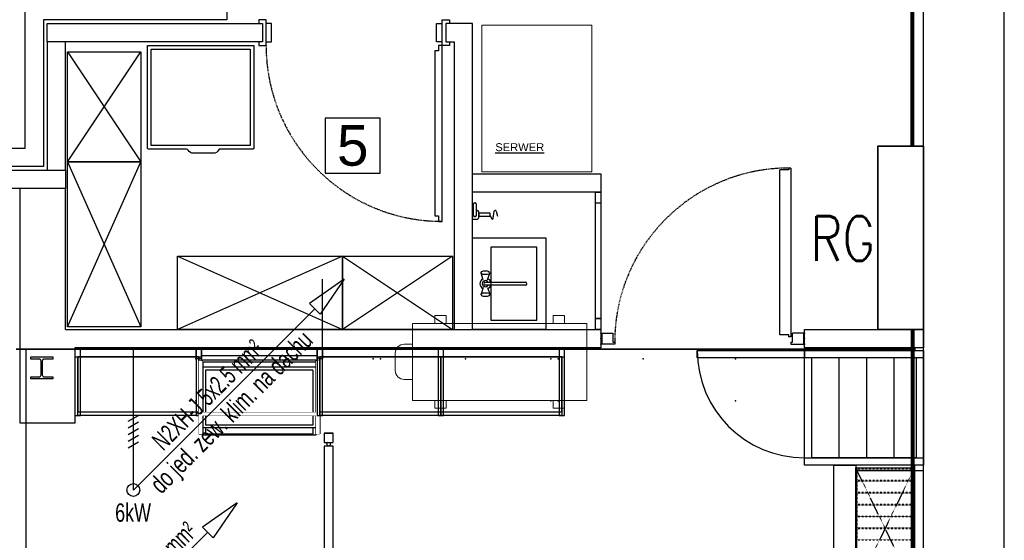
# Model space of a CAD drawing. Header units: millimetres. Extents: x -7934 to 14836, y -13910 to -10668.
# Tile 18 of 42: x 2865 to 3402, y -13266 to -12982. Entities that reach past the tile are written whole.
import ezdxf
from ezdxf.enums import TextEntityAlignment as Align

# ---------------------------------------------------------------- set-up
doc = ezdxf.new("R2010")
doc.units = ezdxf.units.MM
doc.set_wipeout_variables(frame=1)
doc.linetypes.add('DASH', pattern=[0.75, 0.5, -0.25])
doc.linetypes.add('DASHED', pattern=[0.75, 0.5, -0.25])
doc.layers.add('A_Podkład', color=253, linetype='Continuous', transparency=0.4)
doc.layers.add('INSTAL', color=50, linetype='Continuous')
for name, color, linetype, lineweight in [('INSTAL DLP', 70, 'Continuous', 70), ('Instalacje elektryczne', 1, 'Continuous', 35), ('sufit', 163, 'Continuous', 18)]:
    doc.layers.add(name, color=color, linetype=linetype, lineweight=lineweight)
doc.styles.add('Arial', font='arial.ttf', dxfattribs={"height": 25})
doc.styles.add('gen', font='txt')
doc.styles.get("Standard").update_dxf_attribs({"font": 'arial.ttf'})

# ---------------------------------------------------------------- blocks, each defined once
blk = doc.blocks.new('podkład')
at = {"layer": 'A_Podkład', "linetype": 'Continuous', "lineweight": 0}
for p, q in [((619, -594), (619, -514)), ((619, -514), (679, -514)), ((679, -514), (679, -594)), ((679, -594), (619, -594))]:
    blk.add_line(p, q, dxfattribs=at)
at = {"layer": 'A_Podkład'}
for p, q in [((393, -588.58), (433, -528.58)), ((393, -528.58), (433, -588.58)), ((563.69, -564.76), (533.69, -564.76)), ((533.69, -564.76), (533.69, -594.76)), ((563.69, -594.76), (563.69, -564.76)), ((393, -678.58), (433, -588.58)), ((393, -588.58), (433, -678.58)), ((533.69, -594.76), (563.69, -594.76)), ((781.5, -682.93), (781.5, -592.93)), ((786.5, -592.93), (781.5, -592.93)), ((786.5, -591.93), (786.5, -592.93)), ((787.5, -591.93), (786.5, -591.93)), ((787.5, -591.93), (787.5, -683.93)), ((681, -611), (681, -605)), ((681, -605), (684, -605)), ((684, -605), (684, -680)), ((614.5, -617.92), (614.5, -611.38)), ((615, -610.88), (615.5, -610.88)), ((616, -611.38), (616, -617.92)), ((684, -611), (681, -611)), ((681, -674), (681, -611)), ((614, -619.92), (614, -614.92)), ((614, -614.92), (614.5, -614.92)), ((617.5, -618.42), (617.5, -616.42)), ((617.5, -616.42), (623.5, -616.42)), ((617.5, -616.42), (617.5, -618.42)), ((623.5, -616.42), (623.5, -618.42)), ((623.5, -617.42), (624.33, -619.43)), ((625.28, -619.31), (625.83, -615.48)), ((626.81, -615.41), (627.57, -618.16)), ((616, -619.92), (614, -619.92)), ((615.5, -618.42), (615, -618.42)), ((623.5, -618.42), (617.5, -618.42)), ((614, -680), (614, -630)), ((614, -630), (654, -630)), ((654, -630), (654, -680)), ((649, -635), (624, -635)), ((624, -635), (624, -675)), ((649, -675), (649, -635)), ((453, -640), (543, -680)), ((543, -640), (453, -680)), ((543, -640), (603, -680)), ((603, -640), (543, -680)), ((618.6, -649.24), (618.74, -648.96)), ((618.74, -649.52), (618.6, -649.24)), ((619.79, -652.99), (618.6, -649.24)), ((618.74, -648.96), (619.12, -648.44)), ((619.16, -649.77), (618.74, -649.52)), ((619.12, -648.44), (619.46, -648.24)), ((619.8, -649.95), (619.16, -649.77)), ((619.46, -648.24), (620, -648.09)), ((620, -648.09), (620.65, -648)), ((620.65, -648), (621.34, -648)), ((621.34, -648), (622, -648.09)), ((622, -648.09), (622.53, -648.24)), ((622.2, -652.99), (623.4, -649.24)), ((622.83, -649.77), (622.2, -649.95)), ((622.53, -648.24), (622.88, -648.44)), ((623.25, -649.52), (622.83, -649.77)), ((623.25, -648.96), (622.88, -648.44)), ((623.25, -648.96), (623.4, -649.24)), ((623.4, -649.24), (623.25, -649.52)), ((532.16, -690), (532.16, -652.59)), ((620.58, -650.05), (619.8, -649.95)), ((621.41, -650.05), (620.58, -650.05)), ((620.86, -654.21), (642.88, -654.21)), ((622.2, -649.95), (621.41, -650.05)), ((619.79, -657.01), (618.6, -660.76)), ((618.6, -660.76), (618.74, -660.48)), ((618.74, -660.48), (619.16, -660.23)), ((619.16, -660.23), (619.8, -660.05)), ((619.8, -660.05), (620.58, -659.95)), ((620.58, -659.95), (621.41, -659.95)), ((642.88, -655.79), (620.86, -655.79)), ((621.41, -659.95), (622.2, -660.05)), ((622.2, -657.01), (623.4, -660.76)), ((622.2, -660.05), (622.83, -660.23)), ((622.83, -660.23), (623.25, -660.48)), ((623.25, -660.48), (623.4, -660.76)), ((618.74, -661.04), (618.6, -660.76)), ((618.74, -661.04), (619.12, -661.56)), ((619.46, -661.76), (619.12, -661.56)), ((620, -661.91), (619.46, -661.76)), ((620.65, -662), (620, -661.91)), ((621.34, -662), (620.65, -662)), ((622, -661.91), (621.34, -662)), ((622.53, -661.76), (622, -661.91)), ((622.88, -661.56), (622.53, -661.76)), ((623.25, -661.04), (622.88, -661.56)), ((623.4, -660.76), (623.25, -661.04)), ((624, -675), (649, -675)), ((681, -680), (681, -674)), ((681, -674), (684, -674)), ((684, -674), (681, -674)), ((654, -680), (614, -680)), ((684, -680), (681, -680)), ((684.5, -681.93), (684.5, -687.93)), ((684.5, -681.93), (690.5, -681.93)), ((690.5, -681.93), (690.5, -686.93)), ((794.5, -681.93), (788.5, -681.93)), ((788.5, -686.93), (788.5, -681.93)), ((794.5, -681.93), (794.5, -687.93)), ((690.5, -686.93), (691.5, -686.93)), ((691.5, -686.93), (691.5, -687.93)), ((786.5, -682.93), (781.5, -682.93)), ((786.5, -683.93), (786.5, -682.93)), ((787.5, -683.93), (786.5, -683.93)), ((787.5, -686.93), (787.5, -687.93)), ((787.5, -686.93), (788.5, -686.93)), ((595.16, -690), (595.16, -727)), ((598.16, -690), (595.16, -690)), ((595.16, -690), (595.16, -695)), ((598.16, -727), (598.16, -690)), ((691.5, -687.93), (684.5, -687.93)), ((787.5, -687.93), (794.5, -687.93)), ((373, -695), (385, -695)), ((373, -696.1), (373, -695)), ((377.47, -696.1), (373, -696.1)), ((378.67, -704.7), (378.67, -697.3)), ((379.32, -697.3), (379.32, -704.7)), ((385, -696.1), (380.52, -696.1)), ((385, -695), (385, -696.1)), ((528.46, -697.8), (466.86, -697.8)), ((466.86, -697.8), (466.86, -737.67)), ((528.46, -697.8), (528.46, -737.67)), ((595.16, -695), (598.16, -695)), ((814, -750), (814, -695.5)), ((829, -750), (829, -695.5)), ((844, -750), (844, -695.5)), ((528.46, -700.62), (466.86, -700.62)), ((466.86, -700.62), (466.86, -733.7)), ((526.96, -702.12), (468.36, -702.12)), ((468.36, -702.12), (468.36, -732.2)), ((526.96, -702.12), (526.96, -732.2)), ((528.46, -700.62), (528.46, -733.7)), ((373, -707), (373, -705.9)), ((373, -705.9), (377.47, -705.9)), ((385, -707), (373, -707)), ((380.52, -705.9), (385, -705.9)), ((385, -705.9), (385, -707)), ((595.16, -727), (598.16, -727)), ((528.46, -733.7), (466.86, -733.7)), ((526.96, -732.2), (468.36, -732.2)), ((528.46, -737.67), (466.86, -737.67)), ((811, -821.5), (811, -754)), ((811, -754), (823, -754))]:
    blk.add_line(p, q, dxfattribs=at)
for points in [[(449, -1244), (904, -1244), (904, 0), (0, 0), (0, -1244), (252, -1244)], [(380, -381), (380, -421), (370, -421), (370, -381), (270, -381), (270, -581), (370, -581), (370, -481), (380, -481), (380, -501), (470, -501), (470, -491), (480, -491), (480, -511), (380, -511), (380, -591), (260, -591), (260, -371), (480, -371), (480, -431), (470, -431), (470, -381), (380, -381), (380, -419.9)], [(497.37, -513), (499.37, -513), (499.37, -523), (497.37, -523), (497.37, -525), (501.37, -525), (501.37, -523), (501.37, -511), (497.37, -511), (497.37, -513)], [(501.37, -523), (504.37, -523), (504.37, -513), (501.37, -513)], [(597.37, -523), (594.37, -523), (594.37, -513), (597.37, -513)], [(601.37, -513), (599.37, -513), (599.37, -523), (601.37, -523), (601.37, -525), (597.37, -525), (597.37, -523), (597.37, -511), (601.37, -511), (601.37, -513)], [(392, -680), (392, -603), (367, -603), (367, -731), (392, -731)], [(392, -680), (684, -680), (684, -690), (397.17, -690)], [(392, -731), (397.17, -731), (397.17, -690)], [(397.16, -690), (397.16, -727), (400.16, -727), (400.16, -690), (397.16, -690), (397.16, -695), (400.16, -695)], [(795, -754), (795, -691.5)], [(795, -691.5), (860, -691.5)], [(860, -691.5), (860, -754)], [(398.66, -695), (464.66, -695), (464.66, -727), (398.66, -727), (398.66, -695)], [(398.66, -695), (464.66, -695), (464.66, -727), (398.66, -727), (398.66, -695)], [(596.66, -695), (662.66, -695), (662.66, -727), (596.66, -727), (596.66, -695)], [(596.66, -695), (662.66, -695), (662.66, -727), (596.66, -727), (596.66, -695)], [(860, -695.5), (795, -695.5)], [(799, -750), (799, -695.5)], [(856, -695.5), (856, -750)], [(795, -750), (860, -750)], [(856, -750), (799, -750)], [(860, -754), (795, -754)], [(860, -754), (823, -754), (823, -757), (860, -757), (860, -754), (855, -754), (855, -757)], [(855, -755.5), (855, -821.5), (823, -821.5), (823, -755.5), (855, -755.5)]]:
    blk.add_lwpolyline(points, dxfattribs=at)
for points in [[(44, -1229), (860, -1229), (860, -44), (44, -44)], [(499.37, -523), (382, -523), (382, -513), (499.37, -513)], [(604, -680), (614, -680), (614, -513), (599.37, -513), (599.37, -523), (604, -523)], [(382, -593), (392, -593), (392, -523), (382, -523)], [(595.37, -525), (595.37, -528), (593.37, -528), (593.37, -618), (595.37, -618), (595.37, -621), (597.37, -621), (597.37, -525)], [(438.66, -527.06), (492.66, -527.06), (492.66, -579.56), (438.66, -579.56)], [(210, -593), (392, -593), (392, -603), (210, -603)], [(684, -605), (614, -605), (614, -595), (684, -595)], [(860, -690), (795, -690), (795, -680), (860, -680)], [(463.16, -690), (463.16, -727), (466.16, -727), (466.16, -690), (463.16, -690)], [(466.16, -690), (463.16, -690), (463.16, -695), (466.16, -695)], [(463.16, -690), (463.16, -727), (466.16, -727), (466.16, -690), (463.16, -690)], [(466.16, -690), (466.16, -696), (463.16, -696), (463.16, -690)], [(529.16, -690), (529.16, -727), (532.16, -727), (532.16, -690), (529.16, -690)], [(532.16, -690), (532.16, -696), (529.16, -696), (529.16, -690)], [(595.16, -690), (595.16, -727), (598.16, -727), (598.16, -690), (595.16, -690)], [(598.16, -690), (595.16, -690), (595.16, -695), (598.16, -695)], [(661.16, -690), (661.16, -727), (664.16, -727), (664.16, -690), (661.16, -690)], [(664.16, -690), (661.16, -690), (661.16, -695), (664.16, -695)], [(795, -691.5), (795, -695.5), (736.5, -695.5), (736.5, -691.5)], [(464.66, -695), (398.66, -695), (398.66, -725), (464.66, -725)], [(464.66, -697.01), (464.66, -737), (466.66, -737), (466.66, -697.01)], [(530.66, -697.01), (530.66, -737), (528.66, -737), (528.66, -697.01)], [(662.66, -695), (596.66, -695), (596.66, -725), (662.66, -725)], [(538, -736.57), (538, -736.57), (533, -736.57), (533, -736.57)], [(823, -755.5), (823, -821.5), (823.5, -821.5), (823.5, -755.5)]]:
    blk.add_lwpolyline(points, close=True, dxfattribs=at)
for points in [[(436.66, -525.06), (494.66, -525.06), (494.66, -581.06, -0.414214), (494.16, -581.56), (476.37, -581.56, 0.289122), (475.46, -582.13, -0.300084), (472.57, -583.87), (461.76, -583.87, -0.278224), (458.86, -582.13, 0.267387), (457.96, -581.56), (437.16, -581.56, -0.414214), (436.66, -581.06)], [(533, -832), (538, -832), (538, -743.57), (535.5, -743.57, -1), (535.5, -741.57), (538, -741.57), (538, -736.57), (533, -736.57), (533, -741.57), (535.5, -741.57, -1), (535.5, -743.57), (533, -743.57), (533, -832)]]:
    blk.add_lwpolyline(points, format="xyb", close=True, dxfattribs=at)
at = {"layer": 'A_Podkład', "flags": 128}
for points in [[(393, -588.58), (393, -528.58), (433, -528.58), (433, -588.58)], [(393, -678.58), (393, -588.58), (433, -588.58), (433, -678.58)], [(453, -640), (543, -640), (543, -680), (453, -680)], [(543, -640), (603, -640), (603, -680), (543, -680)]]:
    blk.add_lwpolyline(points, close=True, dxfattribs=at)
at = {"layer": 'A_Podkład', "linetype": 'DASHED', "ltscale": 0.002}
for points in [[(855, -755.5), (823, -821.5)], [(855, -821.5), (823, -755.5)]]:
    blk.add_lwpolyline(points, dxfattribs=at)
at = {"layer": 'A_Podkład', "linetype": 'DASHED', "ltscale": 0.003}
for points in [[(855, -756.25), (823.5, -756.25), (823.5, -762.25), (855, -762.25), (855, -756.25)], [(855, -762.75), (823.5, -762.75), (823.5, -768.75), (855, -768.75), (855, -762.75)], [(855, -769.25), (823.5, -769.25), (823.5, -775.25), (855, -775.25), (855, -769.25)], [(855, -775.75), (823.5, -775.75), (823.5, -781.75), (855, -781.75), (855, -775.75)], [(855, -782.25), (823.5, -782.25), (823.5, -788.25), (855, -788.25), (855, -782.25)], [(855, -788.75), (823.5, -788.75), (823.5, -794.75), (855, -794.75), (855, -788.75)]]:
    blk.add_lwpolyline(points, dxfattribs=at)
at = {"layer": 'A_Podkład', "linetype": 'DASHED'}
for centre, radius, start, end in [((597.37, -525), 96, 180, 270), ((786.5, -686.93), 95, 90, 180)]:
    blk.add_arc(centre, radius, start, end, dxfattribs=at)
at = {"layer": 'A_Podkład'}
for centre, radius, start, end in [((615, -611.38), 0.5, 90, 180), ((615.5, -611.38), 0.5, 0, 90), ((616, -616.42), 1.5, 0, 90), ((626.33, -615.55), 0.5, 15.4424, 171.8725), ((615, -617.92), 0.5, 180, 270), ((615.5, -617.92), 0.5, 270, 0), ((616, -618.42), 1.5, 270, 0), ((624.79, -619.24), 0.5, 202.4426, 351.8725), ((621, -655), 3, 117.9765, 242.0235), ((621, -655), 1.68, 28.0549, 331.9451), ((621, -655), 0.8, 100, 260), ((621, -655), 3, 15.2253, 62.0235), ((642.88, -655), 0.788, 270, 90), ((621, -655), 3, 297.9765, 344.7747), ((795, -691.5), 58.5, 180, 270), ((377.47, -697.3), 1.2, 0, 90), ((380.52, -697.3), 1.2, 90, 180), ((377.47, -704.7), 1.2, 270, 0), ((380.52, -704.7), 1.2, 180, 270)]:
    blk.add_arc(centre, radius, start, end, dxfattribs=at)
for p in [(684, -681.93), (795, -681.93), (684, -684.93), (795, -684.93), (684, -687.93), (795, -687.93), (513.46, -696), (559.84, -696), (563.84, -696), (610.21, -696), (656.59, -696), (660.59, -696), (706.96, -696), (757.34, -696), (656.59, -719), (660.59, -719), (757.34, -719)]:
    blk.add_point(p, dxfattribs=at)
at = {"layer": 'A_Podkład', "linetype": 'Continuous', "style": 'Arial'}
blk.add_text('5', height=22.13, dxfattribs=at).set_placement((540.05, -590.65))
at = {"layer": 'A_Podkład', "color": 10, "linetype": 'Continuous'}
blk.add_text('%%USERWER', height=4.347, dxfattribs=at).set_placement((626.4, -582.72))
for points in [[(466.66, -697.01), (466.66, -737), (464.66, -737), (464.66, -697.01)], [(530.66, -697.01), (530.66, -737), (528.66, -737), (528.66, -697.01)]]:
    blk.add_wipeout(points).dxf.layer = 'A_Podkład'
at = {"layer": 'A_Podkład'}
for p, q in [((529.16, -694.4), (466.16, -694.4)), ((529.16, -696.8), (466.16, -696.8)), ((468.36, -733.7), (468.36, -737.13)), ((526.96, -733.7), (526.96, -737.13)), ((526.96, -737.13), (468.36, -737.13))]:
    blk.add_line(p, q, dxfattribs=at)
blk.add_lwpolyline([(528.46, -727), (466.86, -727), (466.86, -725.2), (528.46, -725.2)], close=True, dxfattribs=at)
for p in [(463.09, -696), (463.09, -719)]:
    blk.add_point(p, dxfattribs=at)
blk.add_wipeout([(530.66, -727), (464.66, -727), (464.66, -725.2), (530.66, -725.2)]).dxf.layer = 'A_Podkład'
for points in [[(529.16, -690), (529.16, -727), (532.16, -727), (532.16, -690), (529.16, -690), (529.16, -695), (532.16, -695)], [(530.66, -695), (596.66, -695), (596.66, -727), (530.66, -727), (530.66, -695)], [(530.66, -695), (596.66, -695), (596.66, -727), (530.66, -727), (530.66, -695)]]:
    blk.add_lwpolyline(points, dxfattribs=at)
blk.add_lwpolyline([(596.66, -695), (530.66, -695), (530.66, -725), (596.66, -725)], close=True, dxfattribs=at)
blk = doc.blocks.new('1')
at = {"layer": 'sufit'}
blk.add_lwpolyline([(-30.63, 95), (-30.63, 99.52, -0.414214), (-25.74, 104.41), (-16.26, 104.41, -0.414214), (-11.37, 99.52), (-11.37, 95)], format="xyb", dxfattribs=at)
for points in [[(0, 95), (0, 0), (-42, 0), (-42, 95), (0, 95)], [(-42, 82.83), (-46.28, 82.83), (-46.28, 76.62), (-42, 76.62)], [(0, 82.83), (4.28, 82.83), (4.28, 76.62), (0, 76.62)], [(-42, 12.17), (-46.28, 12.17), (-46.28, 18.38), (-42, 18.38)], [(0, 12.17), (4.28, 12.17), (4.28, 18.38), (0, 18.38)]]:
    blk.add_lwpolyline(points, dxfattribs=at)

msp = doc.modelspace()

# ---------------------------------------------------------------- block references
at = {"layer": 'A_Podkład', "linetype": 'DASH', "ltscale": 10}
msp.add_blockref('podkład', (2497.66, -12471, 0), dxfattribs=at)

# ---------------------------------------------------------------- next in the draw order: linework, layer by layer
at = {"layer": 'INSTAL', "color": 7}
for p, q in [((3041.69, -13123.58, 0), (3022.69, -13136.79, 0)), ((3041.69, -13123.58, 0), (3028.49, -13142.6, 0)), ((3025.57, -13139.68, 0), (2926.67, -13238.58, 0)), ((3028.49, -13142.6, 0), (3022.69, -13136.79, 0)), ((2923.82, -13201.08, 0), (2929.42, -13197.84, 0)), ((2923.84, -13204.7, 0), (2929.45, -13201.46, 0)), ((2923.86, -13208.32, 0), (2929.46, -13205.09, 0)), ((2923.87, -13211.95, 0), (2929.47, -13208.72, 0)), ((2923.88, -13215.58, 0), (2929.49, -13212.34, 0)), ((2983.32, -13245.55), (2964.31, -13258.77)), ((2983.32, -13245.55), (2970.12, -13264.58)), ((2967.18, -13261.63), (2868.28, -13360.53)), ((2970.12, -13264.58), (2964.31, -13258.77))]:
    msp.add_line(p, q, dxfattribs=at)
at = {"layer": 'INSTAL', "color": 140, "lineweight": 35}
msp.add_line((2862.66, -13161.68, 0), (3353.27, -13161.68), dxfattribs=at)
at = {"layer": 'INSTAL', "color": 10}
msp.add_line((2926.67, -13238.58, 0), (2926.67, -13161.68, 0), dxfattribs=at)
msp.add_lwpolyline([(2868.28, -13357.03), (2868.28, -13161.68)], dxfattribs=at)
at = {"layer": 'INSTAL', "color": 10, "linetype": 'Continuous'}
msp.add_circle((2926.67, -13238.58, 0), 3.5, dxfattribs=at)
at = {"layer": 'INSTAL DLP', "lineweight": 80}
msp.add_line((3351.55, -13151, 0), (3351.55, -13700, 0), dxfattribs=at)
at = {"layer": 'INSTAL DLP', "lineweight": 80, "elevation": 0}
msp.add_lwpolyline([(3351.54, -13051), (3351.54, -12515)], dxfattribs=at)
at = {"layer": 'Instalacje elektryczne', "color": 1, "elevation": 0}
msp.add_lwpolyline([(3357.66, -13051), (3332.66, -13051), (3332.66, -13151), (3357.66, -13151)], close=True, dxfattribs=at)
msp.add_lwpolyline([(3357.66, -13051), (3332.66, -13051), (3332.66, -13151), (3357.66, -13151)], close=True, dxfattribs=at)

# ---------------------------------------------------------------- next in the draw order: block references
at = {"rotation": 89.99999999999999}
msp.add_blockref('1', (3173.93, -13147.65, 0), dxfattribs=at)

# ---------------------------------------------------------------- next in the draw order: texts
at = {"layer": 'INSTAL', "color": 30, "linetype": 'ByBlock', "style": 'Arial', "width": 0.7}
msp.add_text('do jed. zew. klim. na dachu', height=10, rotation=45, dxfattribs=at).set_placement((2980.9, -13196.83, 0), align=Align.MIDDLE)
msp.add_text('6kW', height=10, dxfattribs=at).set_placement((2926.5, -13250.68), align=Align.MIDDLE)
at = {"layer": 'INSTAL', "color": 30, "char_height": 10, "width": 167.2898, "attachment_point": 1, "rotation": 44.7653}
for insert in [(2935.92, -13210.5), (2899.72, -13309.92)]:
    msp.add_mtext('\\fArial Narrow|b0|i0;\\W0.8;N2XH-J 5x2.5 mm²', dxfattribs=dict(at, insert=insert))
at = {"layer": 'Instalacje elektryczne', "lineweight": 0, "insert": (3295.94, -13089.2, 0), "char_height": 24.3, "width": 51.5562, "attachment_point": 1, "style": 'gen'}
msp.add_mtext('\\W0.8;{\\Fromans.shx|c238;RG}', dxfattribs=at)

doc.saveas('drawing.dxf')
